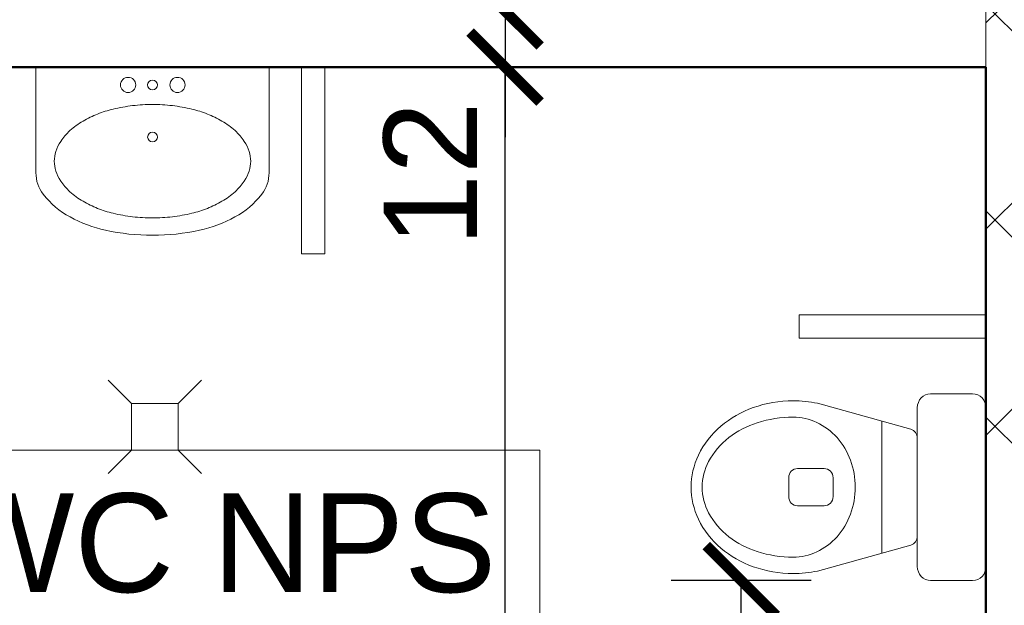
# Model space of a CAD drawing. Header units: millimetres. Extents: x -29624 to 9939, y -6894 to 6495.
# Tile 26 of 243: x -25306 to -25095, y 3453 to 3578. Entities that reach past the tile are written whole.
import ezdxf
from ezdxf.enums import TextEntityAlignment as Align

# ---------------------------------------------------------------- set-up
doc = ezdxf.new("R2010")
doc.units = ezdxf.units.MM
doc.header["$MEASUREMENT"] = 0
for name, color, linetype, lineweight in [('A_opisy', 81, 'Continuous', 13), ('A_przekrojowe główne', 50, 'Continuous', 50), ('A_sanitarka', 140, 'Continuous', 13), ('A_wymiary', 253, 'Continuous', 9), ('A_ściany istniejące', 82, 'Continuous', 50), ('A_ściany istniejące hatch', 82, 'Continuous', 9), ('sanitarka', 140, 'Continuous', 13)]:
    doc.layers.add(name, color=color, linetype=linetype, lineweight=lineweight)
doc.layers.add('Konstrukcja - Ściany zew', color=7, linetype='Continuous')
doc.styles.get("Standard").update_dxf_attribs({"font": 'arial.ttf'})
doc.dimstyles.new('1do100', dxfattribs={"dimtxt": 20, "dimasz": 15, "dimexe": 15, "dimexo": 0.625, "dimgap": 6, "dimtad": 1, "dimtxsty": 'Standard', "dimblk": 'ARCHTICK', "dimcen": 2.5, "dimadec": 0, "dimazin": 0, "dimtfac": 1, "dimtmove": 0, "dimatfit": 3, "dimldrblk": 'OBLIQUE', "dimfxl": 15, "dimfxlon": 1, "dimarcsym": 0})

# ---------------------------------------------------------------- blocks, each defined once
blk = doc.blocks.new('_ArchTick')
at = {"color": 0, "linetype": 'ByBlock', "const_width": 0.15}
blk.add_lwpolyline([(-0.5, -0.5), (0.5, 0.5)], dxfattribs=at)
blk = doc.blocks.new('*D1275')
at = {"layer": 'A_wymiary', "color": 0, "lineweight": -2, "transparency": 16777216}
for p, q in [((-25578.20712169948, 3970.323442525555), (-25608.20712169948, 3970.323442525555)), ((-25593.20712169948, 3970.323442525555), (-25593.20712169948, 3368.323442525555)), ((-25578.20712169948, 3368.323442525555), (-25608.20712169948, 3368.323442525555))]:
    blk.add_line(p, q, dxfattribs=at)
at = {"layer": 'Defpoints', "color": 0, "transparency": 16777216}
for p in [(-25103.05965633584, 3970.323442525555), (-25593.20712169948, 3368.323442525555), (-24658.05965633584, 3368.323442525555)]:
    blk.add_point(p, dxfattribs=at)
at = {"layer": 'A_wymiary', "color": 0, "lineweight": -2, "transparency": 16777216, "xscale": 15, "yscale": 15, "zscale": 15}
for p, rotation in [((-25593.20712169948, 3970.323442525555), 90), ((-25593.20712169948, 3368.323442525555), 270)]:
    blk.add_blockref('_ArchTick', p, dxfattribs=dict(at, rotation=rotation))
at = {"layer": 'A_wymiary', "color": 0, "transparency": 16777216, "insert": (-25609.41858145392, 3669.323442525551), "char_height": 20, "attachment_point": 5, "rotation": 90}
blk.add_mtext('602', dxfattribs=at)
blk = doc.blocks.new('_Oblique')
at = {"color": 0, "linetype": 'ByBlock', "lineweight": -2}
blk.add_line((-0.5, -0.5), (0.5, 0.5), dxfattribs=at)
blk = doc.blocks.new('miska wc2')
at = {"layer": 'sanitarka'}
for p, q in [((11.85000000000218, 20), (2.850000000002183, 20)), ((11.85000000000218, 20), (2.850000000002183, 20)), ((0, 17), (0, -17)), ((0, 17), (0, -17)), ((14.70000000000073, -17), (14.70000000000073, 17)), ((14.70000000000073, -17), (14.70000000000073, 17)), ((16.11318390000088, 12.39430300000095), (36.08138115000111, 17.96578900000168)), ((16.11318390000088, 12.39430300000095), (36.08138115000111, 17.96578900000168)), ((22.29999999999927, 14.12053600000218), (22.29999999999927, -14.12053700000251)), ((14.70000000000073, 10.46106599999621), (14.70000000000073, -10.46106700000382)), ((14.70000000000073, 10.46106599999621), (14.70000000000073, -10.46106700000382)), ((34.65000000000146, 4), (40.35000000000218, 4)), ((32.75, -2), (32.75, 2)), ((42.25000000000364, 2), (42.25000000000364, -2)), ((40.35000000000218, -4), (34.65000000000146, -4)), ((36.08138115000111, -17.96579000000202), (16.11318390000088, -12.39430400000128)), ((36.08138115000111, -17.96579000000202), (16.11318390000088, -12.39430400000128)), ((2.850000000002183, -20), (11.85000000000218, -20)), ((2.850000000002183, -20), (11.85000000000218, -20))]:
    blk.add_line(p, q, dxfattribs=at)
at = {"layer": 'sanitarka', "extrusion": (0, 0, -1)}
for centre, major_axis, ratio, start_param, end_param in [((2.850000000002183, 17), (5.51091059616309e-16, 3), 0.9499999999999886, -1.570796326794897, 0), ((2.850000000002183, 17), (5.51091059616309e-16, 3), 0.9499999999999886, -1.570796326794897, 0), ((11.85000000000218, 17), (5.51091059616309e-16, 3), 0.9499999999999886, 0, 1.570796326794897), ((11.85000000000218, 17), (5.51091059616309e-16, 3), 0.9499999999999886, 0, 1.570796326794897), ((41.30000000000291, -10.01081500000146), (5.237351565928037e-15, 28.51081400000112), 0.9499999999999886, -0.1938861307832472, 0), ((41.30000000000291, -10.01081500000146), (5.237351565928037e-15, 28.51081400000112), 0.9499999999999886, -0.1938861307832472, 0), ((41.30000000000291, -10.01081500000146), (5.237351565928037e-15, 28.51081400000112), 0.9499999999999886, 0, 0.3216051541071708), ((41.30000000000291, -10.01081500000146), (5.237351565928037e-15, 28.51081400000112), 0.9499999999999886, 0, 0.3216051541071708), ((42.85226770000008, -5.106539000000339), (4.287764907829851e-15, 23.34150500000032), 0.9499999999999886, 0.3216051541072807, 0.6773864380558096), ((42.85226770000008, -5.106539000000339), (4.287764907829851e-15, 23.34150500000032), 0.9499999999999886, 0.3216051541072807, 0.6773864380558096), ((41.30000000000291, 1.909883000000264), (2.404615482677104e-15, 13.09011699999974), 0.9499999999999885, -0.4176862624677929, 0), ((41.30000000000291, -12.92279399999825), (5.129334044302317e-15, 27.92279399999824), 0.9499999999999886, 0, 0.294282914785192), ((41.69067799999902, 0.98324799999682), (2.590845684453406e-15, 14.10390700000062), 0.9499999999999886, -0.8198672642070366, -0.4176862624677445), ((43.12779620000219, -6.574712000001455), (3.910827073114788e-15, 21.28955099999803), 0.9499999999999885, 0.2942829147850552, 0.6316906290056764), ((45.23487245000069, -1.988478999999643), (3.552692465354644e-15, 19.33995700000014), 0.9499999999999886, 0.6773864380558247, 1.095245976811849), ((45.23487245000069, -1.988478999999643), (3.552692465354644e-15, 19.33995700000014), 0.9499999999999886, 0.6773864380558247, 1.095245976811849), ((16.60000000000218, 10.46106599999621), (3.673940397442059e-16, 2), 0.9499999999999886, -1.570796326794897, -0.2591084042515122), ((16.60000000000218, 10.46106599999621), (3.673940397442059e-16, 2), 0.9499999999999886, -1.570796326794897, -0.2591084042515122), ((42.29812035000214, 0.386462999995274), (2.751514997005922e-15, 14.97855000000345), 0.9499999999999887, -1.201895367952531, -0.8198672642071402), ((45.924624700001, -2.551205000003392), (2.994992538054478e-15, 16.30398000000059), 0.9499999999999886, 0.6316906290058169, 1.05568252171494), ((48.90316634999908, 0), (2.754843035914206e-15, 14.99666699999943), 0.9499999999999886, 1.095245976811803, 1.570796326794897), ((48.90316634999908, 0), (2.754843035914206e-15, 14.99666699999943), 0.9499999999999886, 1.095245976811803, 1.570796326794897), ((43.24778690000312, 0), (2.948392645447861e-15, 16.05030200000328), 0.9499999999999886, -1.570796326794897, -1.201895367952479), ((50.20598590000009, 0), (2.043680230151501e-15, 11.12527699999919), 0.9499999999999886, 1.055682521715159, 1.570796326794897), ((34.65000000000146, 2), (3.673940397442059e-16, 2), 0.9499999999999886, -1.570796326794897, 0), ((40.35000000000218, 2), (3.673940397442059e-16, 2), 0.9499999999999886, 0, 1.570796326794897), ((43.24778690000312, 0), (2.948392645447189e-15, 16.05030199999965), 0.9499999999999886, -1.939697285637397, -1.570796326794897), ((34.65000000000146, -2), (3.673940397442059e-16, 2), 0.9499999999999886, 3.141592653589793, 4.712388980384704), ((40.35000000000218, -2), (3.673940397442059e-16, 2), 0.9499999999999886, 1.570796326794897, 3.141592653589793), ((50.20598590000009, 0), (2.043680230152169e-15, 11.12527700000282), 0.9499999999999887, 1.570796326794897, 2.085910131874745), ((48.90316634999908, 0), (2.754843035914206e-15, 14.99666699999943), 0.9499999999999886, 1.570796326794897, 2.046346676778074), ((48.90316634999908, 0), (2.754843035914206e-15, 14.99666699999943), 0.9499999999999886, 1.570796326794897, 2.046346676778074), ((42.29812035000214, -0.3864640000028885), (2.751514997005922e-15, 14.97855000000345), 0.9499999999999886, -2.321725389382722, -1.939697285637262), ((45.924624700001, 2.551203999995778), (2.994992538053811e-15, 16.30397999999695), 0.9499999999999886, 2.085910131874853, 2.509902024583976), ((45.23487245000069, 1.988477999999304), (3.552692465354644e-15, 19.33995700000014), 0.9499999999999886, 2.04634667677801, 2.464206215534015), ((45.23487245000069, 1.988477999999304), (3.552692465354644e-15, 19.33995700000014), 0.9499999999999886, 2.04634667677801, 2.464206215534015), ((16.60000000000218, -10.46106700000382), (3.673940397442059e-16, 2), 0.9499999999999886, -2.882484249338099, -1.570796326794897), ((16.60000000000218, -10.46106700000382), (3.673940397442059e-16, 2), 0.9499999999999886, -2.882484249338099, -1.570796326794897), ((41.69067799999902, -0.9832490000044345), (2.590845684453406e-15, 14.10390700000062), 0.9499999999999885, -2.723906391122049, -2.32172538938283), ((43.12779620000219, 6.574711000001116), (3.910827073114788e-15, 21.28955099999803), 0.9499999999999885, 2.509902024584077, 2.847309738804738), ((41.30000000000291, -1.909884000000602), (2.404615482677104e-15, 13.09011699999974), 0.9499999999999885, 3.141592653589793, 3.559278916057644), ((41.30000000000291, 12.92279299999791), (5.129334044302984e-15, 27.92279400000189), 0.9499999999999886, 2.847309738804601, 3.141592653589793), ((42.85226770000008, 5.106538), (4.287764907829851e-15, 23.34150500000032), 0.9499999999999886, 2.464206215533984, 2.819987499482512), ((42.85226770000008, 5.106538), (4.287764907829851e-15, 23.34150500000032), 0.9499999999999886, 2.464206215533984, 2.819987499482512), ((2.850000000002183, -17), (5.51091059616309e-16, 3), 0.9499999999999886, 3.141592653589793, 4.712388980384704), ((2.850000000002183, -17), (5.51091059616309e-16, 3), 0.9499999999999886, 3.141592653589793, 4.712388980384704), ((11.85000000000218, -17), (5.51091059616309e-16, 3), 0.9499999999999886, 1.570796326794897, 3.141592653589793), ((11.85000000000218, -17), (5.51091059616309e-16, 3), 0.9499999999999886, 1.570796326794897, 3.141592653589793), ((41.30000000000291, 10.01081400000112), (5.237351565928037e-15, 28.51081400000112), 0.9499999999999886, 3.141592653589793, 3.335478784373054), ((41.30000000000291, 10.01081400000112), (5.237351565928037e-15, 28.51081400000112), 0.9499999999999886, 3.141592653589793, 3.335478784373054), ((41.30000000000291, 10.01081400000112), (5.237351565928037e-15, 28.51081400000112), 0.9499999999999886, 2.819987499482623, 3.141592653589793), ((41.30000000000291, 10.01081400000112), (5.237351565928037e-15, 28.51081400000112), 0.9499999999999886, 2.819987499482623, 3.141592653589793)]:
    blk.add_ellipse(centre, major_axis=major_axis, ratio=ratio, start_param=start_param, end_param=end_param, dxfattribs=at)
blk = doc.blocks.new('UM35X50')
for points in [[(0, -36.96657330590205, 0.054759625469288), (10.06407234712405, -35.8610485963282, 0.06857978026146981), (17.65501934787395, -33.04043780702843, 0.1056274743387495), (23.39563745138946, -28.1738450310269, 0.1657783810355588), (24.96796780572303, -23.56190823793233), (24.96796780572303, -0.9199055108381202), (-24.96796780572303, -0.919905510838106), (-24.96796780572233, -23.56190823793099, 0.1657783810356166), (-23.3956374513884, -28.173845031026, 0.1056274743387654), (-17.65501934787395, -33.04043780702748, 0.06857978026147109), (-10.06407234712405, -35.86104859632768, 0.05475962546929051)], [(0.002669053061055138, -8.936123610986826, 0.02937602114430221), (-4.255080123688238, -9.186491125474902, 0.02947275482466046), (-8.440240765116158, -9.932502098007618, 0.03604978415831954), (-11.75026521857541, -10.98329655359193, 0.03614656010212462), (-14.86639500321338, -12.49519622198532, 0.05316243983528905), (-17.6739729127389, -14.54315492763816, 0.06086002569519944), (-19.6608351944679, -16.84172598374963, 0.07018096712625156), (-20.69425966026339, -18.97515344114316, 0.07789567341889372), (-21.02536299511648, -21.0875575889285, 0.0778956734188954), (-20.69425966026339, -23.19996173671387, 0.07018096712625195), (-19.66083519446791, -25.33338919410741, 0.06086002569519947), (-17.67397291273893, -27.63196025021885, 0.05316243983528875), (-14.86639500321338, -29.6799189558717, 0.03614656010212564), (-11.7502652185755, -31.19181862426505, 0.03604978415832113), (-8.440240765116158, -32.2426130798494, 0.0294727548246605), (-4.255080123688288, -32.98862405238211, 0.0293760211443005), (0.002669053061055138, -33.2389915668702, 0.02937602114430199), (4.260418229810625, -32.98862405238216, 0.02947275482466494), (8.445578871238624, -32.2426130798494, 0.03604978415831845), (11.75560332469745, -31.19181862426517, 0.03614656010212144), (14.87173310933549, -29.67991895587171, 0.05316243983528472), (17.67931101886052, -27.63196025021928, 0.06086002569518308), (19.66617330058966, -25.33338919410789, 0.07018096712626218), (20.69959776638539, -23.1999617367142, 0.07789567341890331), (21.03070110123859, -21.08755758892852, 0.07789567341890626), (20.69959776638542, -18.97515344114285, 0.07018096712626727), (19.66617330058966, -16.84172598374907, 0.06086002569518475), (17.67931101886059, -14.5431549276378, 0.05316243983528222), (14.87173310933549, -12.49519622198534, 0.03614656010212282), (11.7556033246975, -10.98329655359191, 0.03604978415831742), (8.445578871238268, -9.932502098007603, 0.02947275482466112), (4.260418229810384, -9.186491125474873, 0.02937602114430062)]]:
    blk.add_lwpolyline(points, format="xyb", close=True)
for centre, radius in [((-5.341471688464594, -4.749983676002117), 1.627943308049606), ((0.002669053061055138, -4.749983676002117), 1.046534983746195), ((5.230632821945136, -4.749983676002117), 1.627943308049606), ((0, -15.91302350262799), 1.046534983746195)]:
    blk.add_circle(centre, radius)
blk = doc.blocks.new('*D1302')
at = {"layer": 'A_wymiary', "color": 0, "lineweight": -2, "transparency": 16777216}
for p, q in [((-25136.47043523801, 3458.323442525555), (-25166.47043523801, 3458.323442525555)), ((-25151.47043523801, 3368.323442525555), (-25151.47043523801, 3458.323442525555)), ((-25136.47043523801, 3368.323442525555), (-25166.47043523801, 3368.323442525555))]:
    blk.add_line(p, q, dxfattribs=at)
at = {"layer": 'Defpoints', "color": 0, "transparency": 16777216}
for p in [(-25151.47043523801, 3458.323442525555), (-25106.40965633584, 3458.323442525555), (-25106.40965633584, 3368.323442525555)]:
    blk.add_point(p, dxfattribs=at)
at = {"layer": 'A_wymiary', "color": 0, "lineweight": -2, "transparency": 16777216, "xscale": 15, "yscale": 15, "zscale": 15}
for p, rotation in [((-25151.47043523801, 3458.323442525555), 90), ((-25151.47043523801, 3368.323442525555), 270)]:
    blk.add_blockref('_ArchTick', p, dxfattribs=dict(at, rotation=rotation))
at = {"layer": 'A_wymiary', "color": 0, "transparency": 16777216, "insert": (-25167.68189499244, 3413.323442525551), "char_height": 20, "attachment_point": 5, "rotation": 90}
blk.add_mtext('90', dxfattribs=at)
blk = doc.blocks.new('*U1304')
blk.add_lwpolyline([(151.6563229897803, 25), (-1.608218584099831, 25), (-1.608218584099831, 50), (151.6563229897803, 50)], close=True)
blk.add_attdef('NR', text='', height=14).set_placement((31.27604232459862, 36.87371778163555), align=Align.MIDDLE_CENTER)
for tag, p in [('NAZWA_POM.', (67.27913792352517, 36.87371778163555)), ('WYKOŃCZENIE', (68.17839194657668, 11.49736833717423))]:
    blk.add_attdef(tag, text='', height=14).set_placement(p, align=Align.MIDDLE_LEFT)
blk.add_attdef('POW', text='', height=14).set_placement((41.48388954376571, 11.50248429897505), align=Align.MIDDLE_RIGHT)
blk = doc.blocks.new('*D1336')
at = {"layer": 'A_wymiary', "color": 0, "lineweight": -2, "transparency": 16777216}
for p, q in [((-25187.03751684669, 3568.323442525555), (-25217.03751684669, 3568.323442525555)), ((-25202.03751684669, 3368.323442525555), (-25202.03751684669, 3568.323442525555)), ((-25187.03751684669, 3368.323442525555), (-25217.03751684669, 3368.323442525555))]:
    blk.add_line(p, q, dxfattribs=at)
at = {"layer": 'Defpoints', "color": 0, "transparency": 16777216}
for p in [(-25202.03751684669, 3568.323442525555), (-25099.05965633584, 3568.323442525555), (-25099.05965633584, 3368.323442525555)]:
    blk.add_point(p, dxfattribs=at)
at = {"layer": 'A_wymiary', "color": 0, "lineweight": -2, "transparency": 16777216, "xscale": 15, "yscale": 15, "zscale": 15}
for p, rotation in [((-25202.03751684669, 3568.323442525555), 90), ((-25202.03751684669, 3368.323442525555), 270)]:
    blk.add_blockref('_ArchTick', p, dxfattribs=dict(at, rotation=rotation))
at = {"layer": 'A_wymiary', "color": 0, "transparency": 16777216, "insert": (-25218.24897660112, 3419.19106540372), "char_height": 20, "attachment_point": 5, "rotation": 90}
blk.add_mtext('200', dxfattribs=at)
blk = doc.blocks.new('*D1337')
at = {"layer": 'A_wymiary', "color": 0, "lineweight": -2, "transparency": 16777216}
for p, q in [((-25202.03751684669, 3580.323442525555), (-25202.03751684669, 3595.323442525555)), ((-25187.03751684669, 3580.323442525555), (-25217.03751684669, 3580.323442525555)), ((-25202.03751684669, 3580.323442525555), (-25202.03751684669, 3568.323442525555)), ((-25187.03751684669, 3568.323442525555), (-25217.03751684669, 3568.323442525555)), ((-25202.03751684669, 3568.323442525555), (-25202.03751684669, 3553.323442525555))]:
    blk.add_line(p, q, dxfattribs=at)
at = {"layer": 'Defpoints', "color": 0, "transparency": 16777216}
for p in [(-25099.05965633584, 3580.323442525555), (-25202.03751684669, 3568.323442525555), (-25099.05965633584, 3568.323442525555)]:
    blk.add_point(p, dxfattribs=at)
at = {"layer": 'A_wymiary', "color": 0, "lineweight": -2, "transparency": 16777216, "xscale": 15, "yscale": 15, "zscale": 15}
for p, rotation in [((-25202.03751684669, 3580.323442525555), 270), ((-25202.03751684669, 3568.323442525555), 90)]:
    blk.add_blockref('_ArchTick', p, dxfattribs=dict(at, rotation=rotation))
at = {"layer": 'A_wymiary', "color": 0, "transparency": 16777216, "insert": (-25218.07844454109, 3545.397974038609), "char_height": 20, "attachment_point": 5, "rotation": 90}
blk.add_mtext('12', dxfattribs=at)
blk = doc.blocks.new('*D1338')
at = {"layer": 'A_wymiary', "color": 0, "lineweight": -2, "transparency": 16777216}
for p, q in [((-25187.03751684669, 3970.323442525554), (-25217.03751684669, 3970.323442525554)), ((-25202.03751684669, 3580.323442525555), (-25202.03751684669, 3970.323442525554)), ((-25187.03751684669, 3580.323442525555), (-25217.03751684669, 3580.323442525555))]:
    blk.add_line(p, q, dxfattribs=at)
at = {"layer": 'Defpoints', "color": 0, "transparency": 16777216}
for p in [(-25202.03751684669, 3970.323442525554), (-25099.05965633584, 3970.323442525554), (-25099.05965633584, 3580.323442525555)]:
    blk.add_point(p, dxfattribs=at)
at = {"layer": 'A_wymiary', "color": 0, "lineweight": -2, "transparency": 16777216, "xscale": 15, "yscale": 15, "zscale": 15}
for p, rotation in [((-25202.03751684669, 3970.323442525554), 90), ((-25202.03751684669, 3580.323442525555), 270)]:
    blk.add_blockref('_ArchTick', p, dxfattribs=dict(at, rotation=rotation))
at = {"layer": 'A_wymiary', "color": 0, "transparency": 16777216, "insert": (-25218.25579788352, 3775.32344252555), "char_height": 20, "attachment_point": 5, "rotation": 90}
blk.add_mtext('390', dxfattribs=at)

msp = doc.modelspace()

# ---------------------------------------------------------------- hatches: boundary and pattern name
at = {"layer": 'A_ściany istniejące hatch'}
h = msp.add_hatch(dxfattribs=at)
h.set_pattern_fill('NET', color=256, scale=250, angle=45)
h.set_pattern_definition([(45, (7385.571392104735, 0), (-22.09708691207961, 22.09708691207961), []), (135, (7385.571392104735, 0), (-22.09708691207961, -22.09708691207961), [])])
h.paths.add_polyline_path([(-24601.05965633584, 5156.323444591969), (-24559.05965633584, 5156.323441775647), (-24559.05965633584, 4894.323442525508), (-24349.05965633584, 4894.323442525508), (-24349.05965633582, 4852.323442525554), (-24601.05965633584, 4852.323442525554)], flags=16)
h.paths.add_polyline_path([(-24007.05800551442, 4880.323442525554), (-24007.05800551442, 4820.323442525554), (-24127.05965633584, 4820.323442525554), (-24127.05965633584, 4660.323442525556), (-24187.05965633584, 4660.323442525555), (-24187.05965633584, 4852.323442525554), (-24229.05965633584, 4852.323442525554), (-24229.05965633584, 4894.323442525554), (-24225.05965633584, 4894.323442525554), (-24225.05965633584, 5553.323442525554), (-24559.05965633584, 5553.323442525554), (-24559.05965633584, 5507.323442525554), (-24601.05965633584, 5507.323442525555), (-24601.05965633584, 5597.323442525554), (-24143.05965633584, 5597.323442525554), (-24143.05965931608, 5553.323442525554), (-24181.05965633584, 5553.323442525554), (-24181.05965633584, 4880.323442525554)], flags=17)
h.paths.add_polyline_path([(-23403.05965633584, 4880.323442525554), (-23261.05965633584, 4880.323442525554), (-23261.05965633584, 4942.323442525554), (-23217.05965633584, 4942.323442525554), (-23217.05965633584, 4657.323445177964), (-23277.05965633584, 4657.323445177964), (-23277.05965633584, 4820.323442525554), (-23403.05965633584, 4820.323442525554)], flags=17)
h.paths.add_polyline_path([(-23360.05965633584, 4000.323442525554), (-23277.05965633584, 4000.323442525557), (-23277.05965633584, 4115.323445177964), (-23217.05965633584, 4115.323445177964), (-23217.05965633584, 3942.323442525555), (-23277.05965633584, 3942.323442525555), (-23277.05965633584, 3975.323442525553), (-23360.05965633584, 3975.323442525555)], flags=17)
h.paths.add_polyline_path([(-23717.05965633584, 4570.323442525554), (-23687.05965633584, 4570.323442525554), (-23687.05965633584, 4540.323442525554), (-23717.05965633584, 4540.323442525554)], flags=17)
h.paths.add_polyline_path([(-23717.05965633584, 4276.323442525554), (-23687.05965633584, 4276.323442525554), (-23687.05965633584, 4306.323442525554), (-23717.05965633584, 4306.323442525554)], flags=17)
h.paths.add_polyline_path([(-24205.05965633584, 2730.323442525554), (-24145.05965633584, 2730.323442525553), (-24145.05965633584, 2570.323442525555), (-23907.05965633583, 2570.323442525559), (-23907.05965633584, 2750.323442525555), (-23847.05965633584, 2750.323442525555), (-23847.05965633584, 2570.323442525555), (-23277.05965633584, 2570.323442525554), (-23277.05965633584, 2720.323442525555), (-23217.05965633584, 2720.323442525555), (-23217.05965633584, 2510.323442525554), (-24205.05965633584, 2510.323442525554)])
h.paths.add_polyline_path([(-26687.05965227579, 5880.323442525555), (-26474.05965633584, 5880.32344487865), (-26474.05966137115, 5974.357659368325), (-26449.05965901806, 5974.35765319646), (-26449.05965901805, 5855.323442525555), (-26687.05965227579, 5855.323442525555)], flags=17)
h.paths.add_polyline_path([(-26054.05965633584, 5854.668952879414), (-26019.05965633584, 5854.668952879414), (-26019.05965633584, 5974.35765319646), (-26054.05965633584, 5974.35765319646)], flags=17)
h.paths.add_polyline_path([(-25764.05965630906, 4030.323442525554), (-25694.05966801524, 4030.323442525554), (-25694.05966801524, 3970.323442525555), (-25764.05965630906, 3970.323442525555)], flags=17)
h.paths.add_polyline_path([(-25354.05965630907, 4030.323442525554), (-25284.05965630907, 4030.323442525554), (-25284.05965630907, 3970.323442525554), (-25354.05965630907, 3970.323442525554)], flags=17)
h.paths.add_polyline_path([(-24913.05965630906, 4030.323442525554), (-24845.05966801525, 4030.323442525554), (-24845.05966801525, 3970.323442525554), (-24913.05965630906, 3970.323442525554)], flags=17)
h.paths.add_polyline_path([(-24710.05965630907, 4030.323442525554), (-24629.05966801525, 4030.323442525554), (-24629.05966801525, 3970.323442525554), (-24710.05965630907, 3970.323442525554)], flags=17)
h.paths.add_polyline_path([(-24127.05965633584, 4530.323438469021), (-24187.05965633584, 4530.323438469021), (-24187.05965633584, 4454.323442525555), (-24127.05965633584, 4454.323442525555)], flags=17)
h.paths.add_polyline_path([(-24559.05965633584, 5377.323440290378), (-24601.05965633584, 5377.323440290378), (-24601.05965633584, 5286.323444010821), (-24559.05965633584, 5286.323444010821)], flags=16)
h.paths.add_polyline_path([(-24013.05965633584, 5597.323442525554), (-23879.05965633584, 5597.323442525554), (-23879.05965633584, 5553.323442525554), (-24013.05965633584, 5553.323442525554)], flags=17)
h.paths.add_polyline_path([(-23261.05965633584, 5277.323444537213), (-23217.05965633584, 5277.323444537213), (-23217.05965633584, 5352.323442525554), (-23261.05965633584, 5352.323442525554)], flags=17)
h.paths.add_polyline_path([(-23261.05965633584, 5072.323442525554), (-23217.05965633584, 5072.323442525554), (-23217.05965633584, 5147.323442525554), (-23261.05965633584, 5147.323442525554)], flags=17)
h.paths.add_polyline_path([(-23277.05965633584, 4451.32344741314), (-23217.05965633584, 4451.32344741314), (-23217.05965633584, 4527.323445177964), (-23277.05965633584, 4527.323445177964)], flags=17)
h.paths.add_polyline_path([(-23277.05965633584, 4245.32344741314), (-23217.05965633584, 4245.32344741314), (-23217.05965633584, 4321.323445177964), (-23277.05965633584, 4321.323445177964)], flags=17)
h.paths.add_polyline_path([(-23277.05965633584, 3737.323444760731), (-23217.05965633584, 3737.323444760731), (-23217.05965633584, 3812.323442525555), (-23277.05965633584, 3812.323442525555)], flags=17)
h.paths.add_polyline_path([(-23277.05965633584, 3532.323444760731), (-23217.05965633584, 3532.323444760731), (-23217.05965633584, 3607.323442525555), (-23277.05965633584, 3607.323442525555)], flags=17)
h.paths.add_polyline_path([(-23277.05965633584, 3060.32344476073), (-23217.05965633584, 3060.32344476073), (-23217.05965633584, 3130.323442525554), (-23277.05965633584, 3130.323442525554)], flags=17)
h.paths.add_polyline_path([(-23217.05965633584, 2855.323442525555), (-23277.05965633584, 2855.323442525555), (-23277.05965633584, 2925.323442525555), (-23217.05965633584, 2925.323442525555)], flags=17)
h.paths.add_polyline_path([(-24502.05965659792, 2970.323442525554), (-24432.05965633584, 2970.323442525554), (-24432.05965633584, 2910.323442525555), (-24502.05965659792, 2910.323442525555)], flags=17)
h.paths.add_polyline_path([(-24707.05965633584, 2910.323442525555), (-24637.05965633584, 2910.323442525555), (-24637.05965633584, 2970.323442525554), (-24707.05965633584, 2970.323442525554)], flags=17)
h.paths.add_polyline_path([(-24912.05965659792, 2970.323442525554), (-24842.05965633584, 2970.323442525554), (-24842.05965633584, 2910.323442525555), (-24912.05965659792, 2910.323442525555)], flags=17)
h.paths.add_polyline_path([(-25169.05965633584, 2910.323442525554), (-25047.05966804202, 2910.323442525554), (-25047.05966804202, 2970.323442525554), (-25169.05965633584, 2970.323442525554)], flags=17)
h.paths.add_polyline_path([(-25374.05965659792, 2970.323442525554), (-25304.05965633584, 2970.323442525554), (-25304.05965633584, 2910.323442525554), (-25374.05965659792, 2910.323442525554)], flags=17)
h.paths.add_polyline_path([(-25579.05965633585, 2910.323442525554), (-25509.05965633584, 2910.323442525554), (-25509.05965633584, 2970.323442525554), (-25579.05965633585, 2970.323442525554)], flags=17)
h.paths.add_polyline_path([(-25784.05965659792, 2970.323442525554), (-25714.05965633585, 2970.323442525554), (-25714.05965633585, 2910.323442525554), (-25784.05965659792, 2910.323442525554)], flags=17)
h.paths.add_polyline_path([(-23895.05965633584, 2970.323442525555), (-23981.55965633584, 2970.323442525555), (-23981.54424533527, 2910.323442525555), (-23907.05965633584, 2910.323442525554), (-23907.05965633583, 2860.323442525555), (-23847.05965633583, 2860.323442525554), (-23847.05965633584, 3103.823442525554), (-23895.05965633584, 3103.823442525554)], flags=17)
h.paths.add_polyline_path([(-24091.55965633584, 2970.323442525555), (-24091.54424533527, 2910.323442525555), (-24145.05965633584, 2910.323442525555), (-24145.05965633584, 2870.323442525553), (-24205.05965633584, 2870.323442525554), (-24205.05965633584, 2910.323442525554), (-24297.05965633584, 2910.323442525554), (-24297.05965633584, 2970.323442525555)], flags=17)
h.paths.add_polyline_path([(-26079.05965633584, 2864.323442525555), (-26019.05965633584, 2864.323442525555), (-26019.05965633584, 2910.323442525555), (-25919.05965633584, 2910.323442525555), (-25919.05966804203, 2970.323442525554), (-26079.05965633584, 2970.323442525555)], flags=17)
h.paths.add_polyline_path([(-24289.05965630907, 4030.323442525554), (-24187.05965633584, 4030.323442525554), (-24187.05965633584, 4324.323442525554), (-24127.05965633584, 4324.32343846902), (-24127.05965633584, 4000.323442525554), (-24110.05965633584, 4000.323442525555), (-24110.05965633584, 3975.323442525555), (-24127.05965633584, 3975.323442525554), (-24127.05965633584, 3620.323442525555), (-24100.05965633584, 3620.323442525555), (-24100.05965633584, 3540.323442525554), (-24127.05965633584, 3540.323442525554), (-24127.05965633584, 3320.323442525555), (-24302.55965633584, 3320.323442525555), (-24302.55965633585, 3368.323442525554), (-24167.05965633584, 3368.323442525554), (-24167.05965633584, 3970.323442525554), (-24289.05965657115, 3970.323442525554)], flags=17)
h.paths.add_polyline_path([(-24494.05965630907, 4030.323442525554), (-24424.05965630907, 4030.323442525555), (-24424.05965630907, 3970.323442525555), (-24457.05965633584, 3970.323442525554), (-24457.05965633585, 3804.323442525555), (-24489.05965633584, 3804.323445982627), (-24489.05965633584, 3970.323442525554), (-24494.05965630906, 3970.323442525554)], flags=17)
h.paths.add_polyline_path([(-24736.05965633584, 3368.323442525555), (-24489.05965633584, 3368.323442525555), (-24489.05965633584, 3518.323447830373), (-24457.05965633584, 3518.3234443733), (-24457.05965633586, 3368.323442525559), (-24412.55965633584, 3368.323442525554), (-24412.55965633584, 3320.323442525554), (-24736.05965633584, 3320.323442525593)], flags=17)
h.paths.add_polyline_path([(-25725.05965633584, 3368.323442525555), (-25725.05965633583, 3320.323442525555), (-25485.05965633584, 3320.323442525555), (-25485.05965633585, 3368.323442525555), (-25489.05965630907, 3368.323442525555), (-25489.05965630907, 3460.323442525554), (-25517.05965630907, 3460.323442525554), (-25517.05965630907, 3368.323442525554)], flags=17)
h.paths.add_polyline_path([(-26079.05965633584, 4061.323442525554), (-26019.05965633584, 4061.323442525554), (-26019.05965633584, 4030.323442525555), (-25899.05965630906, 4030.323442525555), (-25899.05966801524, 3970.323442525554), (-26039.05965633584, 3970.323442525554), (-26039.05965633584, 3368.323442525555), (-25835.05965633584, 3368.323442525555), (-25835.05965633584, 3320.323442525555), (-26079.05965633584, 3320.323442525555)], flags=17)
h.paths.add_polyline_path([(-26019.05965633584, 4357.738516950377), (-26079.05965633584, 4357.738516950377), (-26079.05965633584, 4201.323453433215), (-26019.05965633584, 4201.323453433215)], flags=17)
h.paths.add_polyline_path([(-26019.05965633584, 4572.297004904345), (-26079.05965633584, 4572.297004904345), (-26079.05965633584, 4492.738518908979), (-26019.05965633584, 4492.738518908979)], flags=17)
h.paths.add_polyline_path([(-26019.05965633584, 4787.323442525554), (-26079.05965633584, 4787.323442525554), (-26079.05965633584, 4707.297013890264), (-26019.05965633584, 4707.297013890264)], flags=17)
h.paths.add_polyline_path([(-26019.05965633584, 5107.323442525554), (-26079.05965633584, 5107.323442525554), (-26079.05965633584, 4922.323442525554), (-26019.05965633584, 4922.323442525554)], flags=17)
h.paths.add_polyline_path([(-26019.05965633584, 5312.323442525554), (-26079.05965633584, 5312.323442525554), (-26079.05965633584, 5242.323455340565), (-26019.05965633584, 5242.323455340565)], flags=17)
h.paths.add_polyline_path([(-26019.05965633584, 5527.323442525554), (-26079.05965633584, 5527.323442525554), (-26079.05965633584, 5447.323442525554), (-26019.05965633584, 5447.323442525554)], flags=17)
h.paths.add_polyline_path([(-27069.05965633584, 5252.439788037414), (-27129.05965633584, 5252.439788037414), (-27129.05965633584, 5322.419772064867), (-27069.05965633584, 5322.419772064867), (-27069.05965633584, 5324.323442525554), (-26609.05965633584, 5324.323442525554), (-26609.05965633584, 5314.323442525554), (-26640.15965633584, 5314.323442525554), (-26640.15965633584, 5238.323442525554), (-26655.15965633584, 5238.323442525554), (-26655.15965633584, 5314.323442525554), (-26911.05965633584, 5314.323442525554), (-26911.05965633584, 5299.320287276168), (-26918.05965633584, 5299.320287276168), (-26918.05965633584, 5314.323442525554), (-27069.05965633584, 5314.323442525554)])
h.paths.add_polyline_path([(-27069.05965633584, 5197.323442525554), (-27069.05965633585, 5204.323442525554), (-26918.05965633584, 5204.323442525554), (-26918.05965633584, 5209.320288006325), (-26911.05965633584, 5209.320288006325), (-26911.05965633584, 5186.842374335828), (-26918.05965633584, 5186.842373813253), (-26918.05965633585, 5197.323442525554)], flags=17)
h.paths.add_polyline_path([(-27129.05965633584, 5117.439788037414), (-27069.05965633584, 5117.439788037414), (-27069.05965633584, 5087.323442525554), (-26918.05965633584, 5087.323442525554), (-26918.05965633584, 5096.842374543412), (-26911.05965633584, 5096.842374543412), (-26911.05965633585, 5087.323442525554), (-26655.15965633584, 5087.323442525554), (-26655.15965633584, 5143.323442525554), (-26640.15965633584, 5143.323442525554), (-26640.15965633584, 5087.323442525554), (-26612.05965609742, 5087.323442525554), (-26612.05965633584, 5072.323442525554), (-27069.05965633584, 5072.323442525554), (-27069.05965633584, 5046.959804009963), (-27129.05965633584, 5046.959804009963)])
h.paths.add_polyline_path([(-27129.05965633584, 4916.959804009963), (-27069.05965633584, 4916.959804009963), (-27069.05965633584, 4872.323442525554), (-26477.05965633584, 4872.323442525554), (-26477.05965633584, 4889.588796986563), (-26429.05965633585, 4889.588796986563), (-26429.05965633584, 4560.322612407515), (-26477.05965633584, 4560.322612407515), (-26477.05965633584, 4832.323442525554), (-27069.05965633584, 4832.323442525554), (-27069.05965633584, 4754.452296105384), (-27129.05965633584, 4754.452296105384)])
h.paths.add_polyline_path([(-27129.05965633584, 4414.472312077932), (-27069.05965633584, 4414.472312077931), (-27069.05965633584, 4392.323442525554), (-26477.05965633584, 4392.323442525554), (-26477.05965633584, 4450.322612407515), (-26429.05965633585, 4450.322612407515), (-26429.05965633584, 4053.322612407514), (-26477.05965633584, 4053.322612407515), (-26477.05965633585, 4367.323442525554), (-27069.05965633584, 4367.323442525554), (-27069.05965633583, 4344.256026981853), (-27129.05965633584, 4344.256026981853)])
h.paths.add_polyline_path([(-27129.05965633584, 4000.125357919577), (-27069.05965633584, 4000.125357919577), (-27069.05965633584, 3930.323442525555), (-26477.05965633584, 3930.323442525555), (-26477.05965633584, 3943.322612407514), (-26429.05965633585, 3943.322612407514), (-26429.05965633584, 3884.684373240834), (-26477.05965633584, 3884.684373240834), (-26477.05965633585, 3887.323442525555), (-27069.05965633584, 3887.323442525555), (-27069.05965633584, 3835.125357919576), (-27129.05965633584, 3835.125357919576)])
h.paths.add_polyline_path([(-27129.05965633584, 3700.125357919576), (-27069.05965633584, 3700.125357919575), (-27069.05965633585, 3645.543180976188), (-27010.05965633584, 3645.543180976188), (-27010.05965633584, 3787.240861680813), (-27000.69587569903, 3787.240861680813), (-27000.69587692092, 3781.240861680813), (-27004.05965633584, 3781.240861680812), (-27004.05965633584, 3645.543180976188), (-26907.05965633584, 3645.543180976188), (-26907.05965633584, 3781.240861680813), (-26911.69587692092, 3781.240861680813), (-26911.69587692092, 3787.240861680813), (-26896.5144484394, 3787.240861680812), (-26896.5144484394, 3781.240861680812), (-26901.05965633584, 3781.240861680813), (-26901.05965633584, 3645.543180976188), (-26804.05965633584, 3645.543180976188), (-26804.05965633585, 3781.240861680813), (-26807.5144484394, 3781.240861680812), (-26807.51444953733, 3787.240861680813), (-26798.05965633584, 3787.240861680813), (-26798.05965633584, 3752.240861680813), (-26793.88796868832, 3752.240861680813), (-26793.88796868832, 3746.240861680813), (-26798.05965633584, 3746.240861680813), (-26798.05965633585, 3645.543180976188), (-26630.05965633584, 3645.543180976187), (-26630.05965633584, 3746.240861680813), (-26704.88796654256, 3746.240861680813), (-26704.88796753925, 3752.240861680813), (-26624.05965633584, 3752.240861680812), (-26624.05965633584, 3645.543180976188), (-26477.05965633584, 3645.543180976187), (-26477.05965633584, 3774.684373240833), (-26429.05965633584, 3774.684373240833), (-26429.05965633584, 3627.829504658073), (-26477.05965633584, 3627.829504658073), (-26477.05965633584, 3630.543180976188), (-26624.05965633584, 3630.543180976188), (-26624.05965633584, 3588.24317934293), (-26630.05965633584, 3588.243180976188), (-26630.05965633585, 3630.543180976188), (-27069.05965633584, 3630.543180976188), (-27129.05965633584, 3630.543180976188)])
h.paths.add_polyline_path([(-27129.05965633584, 4549.472312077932), (-27069.05965633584, 4549.472312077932), (-27069.05965633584, 4619.452296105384), (-27129.05965633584, 4619.452296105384)])
h.paths.add_polyline_path([(-27129.05965633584, 4135.125357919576), (-27069.05965633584, 4135.125357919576), (-27069.05965633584, 4209.256026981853), (-27129.05965633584, 4209.256026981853)], flags=17)
h.paths.add_polyline_path([(-27129.05965633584, 3425.563196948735), (-27069.05965633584, 3425.563196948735), (-27069.05965633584, 3495.543180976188), (-27129.05965633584, 3495.543180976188)], flags=17)
h.paths.add_polyline_path([(-27129.05965633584, 3220.583212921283), (-27129.05965633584, 3290.563196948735), (-27069.05965633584, 3290.563196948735), (-27069.05965633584, 3280.563196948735), (-27022.05965633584, 3280.563196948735), (-27022.05965633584, 3451.543196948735), (-27010.8489369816, 3451.543196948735), (-27010.8489369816, 3445.543196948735), (-27016.05965633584, 3445.543196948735), (-27016.05965633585, 3280.563196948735), (-26917.05965633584, 3280.563196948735), (-26917.05965633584, 3445.543196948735), (-26921.84893456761, 3445.543196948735), (-26921.84893456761, 3451.543196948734), (-26906.54779697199, 3451.543196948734), (-26906.54779697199, 3445.543196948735), (-26911.05965633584, 3445.543196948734), (-26911.05965633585, 3280.563196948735), (-26814.05965633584, 3280.563196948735), (-26814.05965633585, 3445.543196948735), (-26817.54779522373, 3445.543196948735), (-26817.54779826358, 3451.543196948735), (-26803.51444971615, 3451.543196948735), (-26803.5144484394, 3445.543196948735), (-26808.05965633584, 3445.543196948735), (-26808.05965633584, 3280.563196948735), (-26711.05965633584, 3280.563196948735), (-26711.05965633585, 3445.543196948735), (-26714.5144484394, 3445.543196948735), (-26714.5144484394, 3451.543196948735), (-26711.05965633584, 3451.543196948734), (-26711.05965633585, 3495.543180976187), (-26630.05965633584, 3495.543180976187), (-26630.05965633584, 3499.243179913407), (-26624.05965633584, 3499.243179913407), (-26624.05965633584, 3485.215646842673), (-26630.05965633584, 3485.215646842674), (-26630.05965633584, 3489.543180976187), (-26705.05965633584, 3489.543180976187), (-26705.05965633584, 3280.563196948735), (-26630.05965633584, 3280.563196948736), (-26630.05965633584, 3396.215642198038), (-26624.05965633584, 3396.21564435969), (-26624.05965633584, 3280.563196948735), (-26477.05965633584, 3280.563196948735), (-26477.05965633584, 3517.829504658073), (-26429.05965633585, 3517.829504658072), (-26429.05965633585, 3084.023442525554), (-26477.05965633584, 3084.023442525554), (-26477.05965633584, 3265.563196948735), (-26624.05965633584, 3265.563196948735), (-26624.05965633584, 3168.053688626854), (-26630.05965633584, 3168.053688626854), (-26630.05965633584, 3265.563196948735), (-26705.05965633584, 3265.563196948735), (-26705.05965633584, 3072.723442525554), (-26630.05965633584, 3072.723442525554), (-26630.05965633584, 3079.05368821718), (-26624.05965633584, 3079.05368821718), (-26624.05965633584, 3063.023443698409), (-26630.05965633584, 3063.023442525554), (-26630.05965633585, 3066.723442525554), (-26711.05965633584, 3066.723442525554), (-26711.05965633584, 3140.323442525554), (-26714.5144484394, 3140.323442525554), (-26714.5144484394, 3146.323442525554), (-26711.05965633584, 3146.323442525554), (-26711.05965633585, 3265.563196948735), (-26808.05965633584, 3265.563196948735), (-26808.05965633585, 3146.323442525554), (-26803.51444929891, 3146.323442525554), (-26803.5144484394, 3140.323442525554), (-26817.54779697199, 3140.323442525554), (-26817.54779522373, 3146.323442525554), (-26814.05965633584, 3146.323442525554), (-26814.05965633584, 3265.563196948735), (-26911.05965633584, 3265.563196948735), (-26911.05965633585, 3146.323442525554), (-26906.54779697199, 3146.323442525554), (-26906.54779697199, 3140.323442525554), (-26921.84893562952, 3140.323442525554), (-26921.84893456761, 3146.323442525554), (-26917.05965633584, 3146.323442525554), (-26917.05965633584, 3265.563196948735), (-27016.05965633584, 3265.563196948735), (-27016.05965633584, 3146.323442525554), (-27010.84893516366, 3146.323442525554), (-27010.8489369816, 3140.323442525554), (-27022.05965633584, 3140.323442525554), (-27022.05965633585, 3265.563196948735), (-27069.05965633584, 3265.563196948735), (-27069.05965633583, 3220.583212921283)])
h.paths.add_polyline_path([(-27009.05965633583, 2829.323442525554), (-27069.05965633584, 2829.323442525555), (-27069.05965633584, 2910.323442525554), (-27129.05965633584, 2910.323442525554), (-27129.05965633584, 3085.583212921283), (-27069.05965633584, 3085.583212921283), (-27069.05965633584, 2970.323442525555), (-26630.05965633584, 2970.323442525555), (-26630.05965633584, 2974.023442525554), (-26624.05965633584, 2974.023443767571), (-26624.05965633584, 2970.323442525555), (-26477.05965633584, 2970.323442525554), (-26477.05965633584, 2974.023442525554), (-26429.05965633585, 2974.023442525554), (-26429.05965633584, 2919.323443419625), (-26454.05965633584, 2919.323442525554), (-26454.05965633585, 2930.323442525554), (-26624.05965633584, 2930.323442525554), (-26624.05965633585, 2925.583212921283), (-26630.05965633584, 2925.583212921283), (-26630.05965633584, 2930.323442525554), (-26814.05965633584, 2930.323442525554), (-26814.05965633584, 2890.070277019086), (-26839.05965633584, 2890.070277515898), (-26839.05965633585, 2930.323442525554), (-27009.05965633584, 2930.323442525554)])
h.paths.add_polyline_path([(-27009.05965633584, 2580.323442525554), (-27009.05965633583, 2619.323442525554), (-27069.05965633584, 2619.323442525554), (-27069.05965633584, 2520.323442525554), (-26019.05965633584, 2520.323442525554), (-26019.05965633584, 2724.323442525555), (-26079.05965633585, 2724.323442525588), (-26079.05965633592, 2580.323442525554)])
edge = h.paths.add_edge_path()
edge.add_line((-23749.05965633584, 5597.323442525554), (-23749.05965991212, 5553.323442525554))
edge.add_line((-23749.05965991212, 5553.323442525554), (-23711.05965633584, 5553.323442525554))
edge.add_line((-23711.05965633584, 5553.323442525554), (-23711.05965633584, 5403.323442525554))
edge.add_line((-23711.05965633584, 5403.323442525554), (-23684.05965633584, 5403.323442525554))
edge.add_line((-23684.05965633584, 5403.323442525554), (-23684.05965633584, 5553.323442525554))
edge.add_line((-23684.05965633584, 5553.323442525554), (-23261.05965633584, 5553.323442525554))
edge.add_line((-23261.05965633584, 5553.323442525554), (-23261.05965633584, 5482.323440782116))
edge.add_line((-23261.05965633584, 5482.323440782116), (-23217.05965633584, 5482.323442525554))
edge.add_line((-23217.05965633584, 5482.323442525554), (-23217.05965633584, 5597.323442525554))
edge.add_line((-23217.05965633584, 5597.323442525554), (-23749.05965633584, 5597.323485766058))
edge.add_line((-27084.05965633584, 5974.357659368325), (-27049.05965633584, 5974.357659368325))
edge.add_line((-27049.05965633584, 5974.357659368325), (-27049.05964925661, 5880.32344487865))
edge.add_line((-27049.05964925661, 5880.32344487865), (-26867.05965633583, 5880.32344487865))
edge.add_line((-26867.05965633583, 5880.32344487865), (-26867.05965218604, 5855.323442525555))
edge.add_line((-26867.05965218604, 5855.323442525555), (-27084.05965633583, 5855.323442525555))
edge.add_line((-27084.05965633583, 5855.323442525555), (-27084.05965633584, 5974.35765319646))
edge.add_line((-25489.05965630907, 3570.323442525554), (-25517.05965630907, 3570.323442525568))
edge.add_line((-25517.05965630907, 3570.323442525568), (-25517.05965624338, 3855.323442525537))
edge.add_line((-25517.05965624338, 3855.323442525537), (-25489.0596563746, 3855.323442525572))
edge.add_line((-25489.0596563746, 3855.323442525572), (-25489.05965617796, 3775.342492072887))
edge.add_line((-25489.05965617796, 3775.342492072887), (-25489.05965630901, 3683.71488578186))
edge.add_line((-25489.05965630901, 3683.71488578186), (-25489.05965630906, 3580.323442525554))
edge.add_line((-25489.05965630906, 3580.323442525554), (-25489.05966801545, 3570.323442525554))
edge.add_line((-26179.05965633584, 5852.323442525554), (-26019.05965633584, 5852.323442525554))
edge.add_line((-26019.05965633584, 5852.323442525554), (-26019.05965633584, 5662.323442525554))
edge.add_line((-26019.05965633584, 5662.323442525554), (-26079.05965633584, 5662.323442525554))
edge.add_line((-26079.05965633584, 5662.323442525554), (-26079.05965633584, 5792.323442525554))
edge.add_line((-26079.05965633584, 5792.323442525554), (-26179.05965633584, 5792.323442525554))
edge.add_line((-26179.05965633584, 5792.323442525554), (-26179.05965821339, 5852.323442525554))
edge.add_line((-26687.05965052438, 5852.323442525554), (-26329.05965633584, 5852.323442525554))
edge.add_line((-26329.05965633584, 5852.323442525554), (-26329.05965633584, 5792.323442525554))
edge.add_line((-26329.05965633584, 5792.323442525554), (-26429.05965633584, 5792.323442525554))
edge.add_line((-26429.05965633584, 5792.323442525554), (-26429.05965633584, 4999.588796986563))
edge.add_line((-26429.05965633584, 4999.588796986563), (-26477.05965633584, 4999.588796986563))
edge.add_line((-26477.05965633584, 4999.588796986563), (-26477.05965633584, 5072.323442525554))
edge.add_line((-26477.05965633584, 5072.323442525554), (-26517.05965299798, 5072.323442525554))
edge.add_line((-26517.05965299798, 5072.323442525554), (-26517.05965633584, 5087.323442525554))
edge.add_line((-26517.05965633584, 5087.323442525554), (-26477.05965633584, 5087.323442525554))
edge.add_line((-26477.05965633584, 5087.323442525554), (-26477.05965633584, 5792.323442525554))
edge.add_line((-26477.05965633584, 5792.323442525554), (-26687.05965141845, 5792.323442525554))
edge.add_line((-26687.05965141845, 5792.323442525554), (-26687.05965633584, 5852.323442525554))
edge.add_line((-26839.05965633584, 2790.070277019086), (-26814.05965633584, 2790.07027602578))
edge.add_line((-26814.05965633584, 2790.07027602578), (-26814.05965633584, 2755.323442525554))
edge.add_line((-26814.05965633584, 2755.323442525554), (-26454.05965633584, 2755.323442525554))
edge.add_line((-26454.05965633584, 2755.323442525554), (-26454.05965633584, 2821.355609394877))
edge.add_line((-26454.05965633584, 2821.355609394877), (-26429.05965633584, 2821.355609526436))
edge.add_line((-26429.05965633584, 2821.355609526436), (-26429.05965633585, 2750.323442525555))
edge.add_line((-26429.05965633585, 2750.323442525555), (-26759.05965633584, 2750.323442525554))
edge.add_line((-26759.05965633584, 2750.323442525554), (-26759.05965633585, 2730.323442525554))
edge.add_line((-26759.05965633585, 2730.323442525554), (-26839.05965633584, 2730.323442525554))
edge.add_line((-26839.05965633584, 2730.323442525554), (-26839.05965396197, 2790.070277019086))
h.paths.add_polyline_path([(-25059.05965633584, 3855.323442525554), (-25099.05965633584, 3855.323442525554), (-25099.05965633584, 3368.323442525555), (-25375.05965633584, 3368.323442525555), (-25375.05965633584, 3320.323442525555), (-24846.05965633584, 3320.323442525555), (-24846.05965633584, 3368.323442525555), (-25059.05965633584, 3368.323442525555)], flags=17)
h.paths.add_polyline_path([(-25099.05965633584, 3955.323442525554), (-25059.05965633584, 3955.323442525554), (-25059.05965633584, 3970.323442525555), (-25048.05965630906, 3970.323442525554), (-25048.05965630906, 4030.323442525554), (-25149.05965630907, 4030.323442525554), (-25149.05965657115, 3970.323442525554), (-25099.05965633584, 3970.323442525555)], flags=17)
h.paths.add_polyline_path([(-23578.05965693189, 4820.323442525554), (-23832.05800551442, 4820.323442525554), (-23832.05800239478, 4880.323442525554), (-23711.05965633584, 4880.323442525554), (-23711.05965633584, 4953.323446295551), (-23684.05965633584, 4953.323446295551), (-23684.05965633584, 4880.323442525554), (-23578.05965693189, 4880.323442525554)], flags=17)
h.paths.add_polyline_path([(-23789.5634736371, 3577.323442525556), (-23779.5634736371, 3577.323442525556), (-23779.5634736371, 3592.323442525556), (-23789.5634736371, 3592.323442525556)], flags=17)
h.paths.add_polyline_path([(-23699.5634736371, 3749.323442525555), (-23684.5634736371, 3749.323442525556), (-23684.5634736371, 3975.323442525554), (-23644.05965633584, 3975.323442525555), (-23644.05965261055, 4000.323442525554), (-24000.05965633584, 4000.323442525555), (-24000.05965633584, 3975.323442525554), (-23939.05965633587, 3975.323442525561), (-23939.05965633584, 3749.323442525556), (-23921.05965633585, 3749.323442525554), (-23921.05965633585, 3759.323442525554), (-23929.05965633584, 3759.323442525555), (-23929.05965633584, 3975.323442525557), (-23789.5634736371, 3975.323442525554), (-23789.5634736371, 3759.323442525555), (-23836.05965762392, 3759.323442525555), (-23836.05965762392, 3749.323442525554), (-23774.56347214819, 3749.323442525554), (-23774.56347214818, 3759.323442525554), (-23779.56347363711, 3759.323442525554), (-23779.5634736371, 3975.323442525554), (-23694.56347363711, 3975.323442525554), (-23694.56347363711, 3759.323442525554), (-23699.5634736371, 3759.323442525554)], flags=17)
h.paths.add_polyline_path([(-23929.05965633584, 3592.323442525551), (-23939.05965633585, 3592.323442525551), (-23939.05965633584, 3368.323442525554), (-23997.05965633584, 3368.323442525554), (-23997.05965633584, 3320.323442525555), (-23895.05965633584, 3320.323442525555), (-23895.05965633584, 3213.823442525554), (-23847.05965633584, 3213.823442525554), (-23847.05965633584, 3320.323442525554), (-23277.05965633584, 3320.323442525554), (-23277.05965633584, 3265.32344476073), (-23217.05965633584, 3265.323442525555), (-23217.05965633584, 3402.323442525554), (-23277.05965633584, 3402.323442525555), (-23277.05965633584, 3368.323442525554), (-23779.5634736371, 3368.323442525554), (-23779.5634736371, 3477.323442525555), (-23789.5634736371, 3477.323442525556), (-23789.5634736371, 3368.323442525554), (-23929.05965633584, 3368.323442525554)], flags=17)
h.paths.add_polyline_path([(-27129.05965633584, 5662.39975609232), (-27069.05965633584, 5662.399756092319), (-27069.05965633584, 5792.323442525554), (-26867.05966393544, 5792.323442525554), (-26867.05966393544, 5852.323442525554), (-27129.05965633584, 5852.323442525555)])
h.paths.add_polyline_path([(-27069.05965633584, 5527.399756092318), (-27129.05965633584, 5527.399756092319), (-27129.05965633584, 5457.419772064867), (-27069.05965633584, 5457.419772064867)])

# ---------------------------------------------------------------- linework, layer by layer
at = {"layer": 'A_przekrojowe główne'}
msp.add_line((-25489.05965630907, 3568.323442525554), (-25099.05965633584, 3568.323442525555), dxfattribs=at)
at = {"layer": 'A_sanitarka'}
for p, q in [((-25287.06407126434, 3501.265864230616), (-25282.06407126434, 3496.265864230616)), ((-25267.06407126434, 3501.265864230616), (-25272.06407126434, 3496.265864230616)), ((-25282.06407126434, 3486.265864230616), (-25287.06407126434, 3481.265864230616)), ((-25272.06407126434, 3486.265864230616), (-25267.06407126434, 3481.265864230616))]:
    msp.add_line(p, q, dxfattribs=at)
for points in [[(-25240.63391170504, 3528.323442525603), (-25245.63391170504, 3528.323442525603), (-25245.63391170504, 3568.323442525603), (-25240.63391170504, 3568.323442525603)], [(-25139.0596563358, 3515.246308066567), (-25139.0596563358, 3510.246308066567), (-25099.0596563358, 3510.246308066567), (-25099.0596563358, 3515.246308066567)], [(-25282.06407126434, 3496.265864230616), (-25272.06407126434, 3496.265864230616), (-25272.06407126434, 3486.265864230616), (-25282.06407126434, 3486.265864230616)]]:
    msp.add_lwpolyline(points, close=True, dxfattribs=at)
at = {"layer": 'A_ściany istniejące', "lineweight": 15}
msp.add_line((-25099.05965633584, 3580.323442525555), (-25099.05965633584, 3568.323442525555), dxfattribs=at)
at = {"layer": 'Konstrukcja - Ściany zew', "color": 7, "linetype": 'Continuous', "lineweight": 50}
msp.add_line((-25099.05965633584, 3568.323442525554), (-25099.05965633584, 3368.323442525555), dxfattribs=at)

# ---------------------------------------------------------------- block references
at = {"layer": 'A_opisy'}
ref = msp.add_blockref('*U1304', (-25423.94040881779, 3410.665864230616), dxfattribs=dict(at, xscale=1.512, yscale=1.512, zscale=1.512))
ref.add_attrib('NAZWA_POM.', 'WC NPS', dxfattribs={"layer": '0', "height": 21.168}).set_placement((-25322.21435227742, 3466.418925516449), align=Align.MIDDLE_LEFT)
at = {"layer": 'A_sanitarka', "xscale": -1}
msp.add_blockref('UM35X50', (-25277.55677724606, 3569.243348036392), dxfattribs=at)
at = {"layer": 'A_sanitarka', "rotation": 180}
msp.add_blockref('miska wc2', (-25099.05965633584, 3478.323442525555), dxfattribs=at)

# ---------------------------------------------------------------- dimensions: what is measured, and where the dimension line sits
at = {"layer": 'A_wymiary'}
for base, p1, p2, angle, picture, middle in [((-25593.20712169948, 3368.323442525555), (-25103.05965633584, 3970.323442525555), (-24658.05965633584, 3368.323442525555), 270, '*D1275', (-25609.41858145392, 3669.323442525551)), ((-25202.03751684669, 3970.323442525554), (-25099.05965633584, 3580.323442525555), (-25099.05965633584, 3970.323442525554), 90, '*D1338', (-25218.25579788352, 3775.32344252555)), ((-25151.47043523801, 3458.323442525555), (-25106.40965633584, 3368.323442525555), (-25106.40965633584, 3458.323442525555), 90, '*D1302', (-25167.68189499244, 3413.323442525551))]:
    dim = msp.add_linear_dim(base=base, p1=p1, p2=p2, angle=angle, dimstyle='1do100', dxfattribs=at)
    dim.commit()
    dim.dimension.update_dxf_attribs({"geometry": picture, "text_midpoint": middle})
dim = msp.add_linear_dim(base=(-25202.03751684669, 3568.323442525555), p1=(-25099.05965633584, 3580.323442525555), p2=(-25099.05965633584, 3568.323442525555), angle=90, dimstyle='1do100', override={"dimtmove": 1}, dxfattribs=at)
dim.commit()
dim.dimension.update_dxf_attribs({"geometry": '*D1337', "text_midpoint": (-25202.03751684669, 3545.397974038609), "dimtype": 160})
dim = msp.add_linear_dim(base=(-25202.03751684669, 3568.323442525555), p1=(-25099.05965633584, 3368.323442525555), p2=(-25099.05965633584, 3568.323442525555), angle=90, dimstyle='1do100', dxfattribs=at)
dim.commit()
dim.dimension.update_dxf_attribs({"geometry": '*D1336', "text_midpoint": (-25202.03751684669, 3419.19106540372), "dimtype": 160})

doc.saveas('drawing.dxf')
